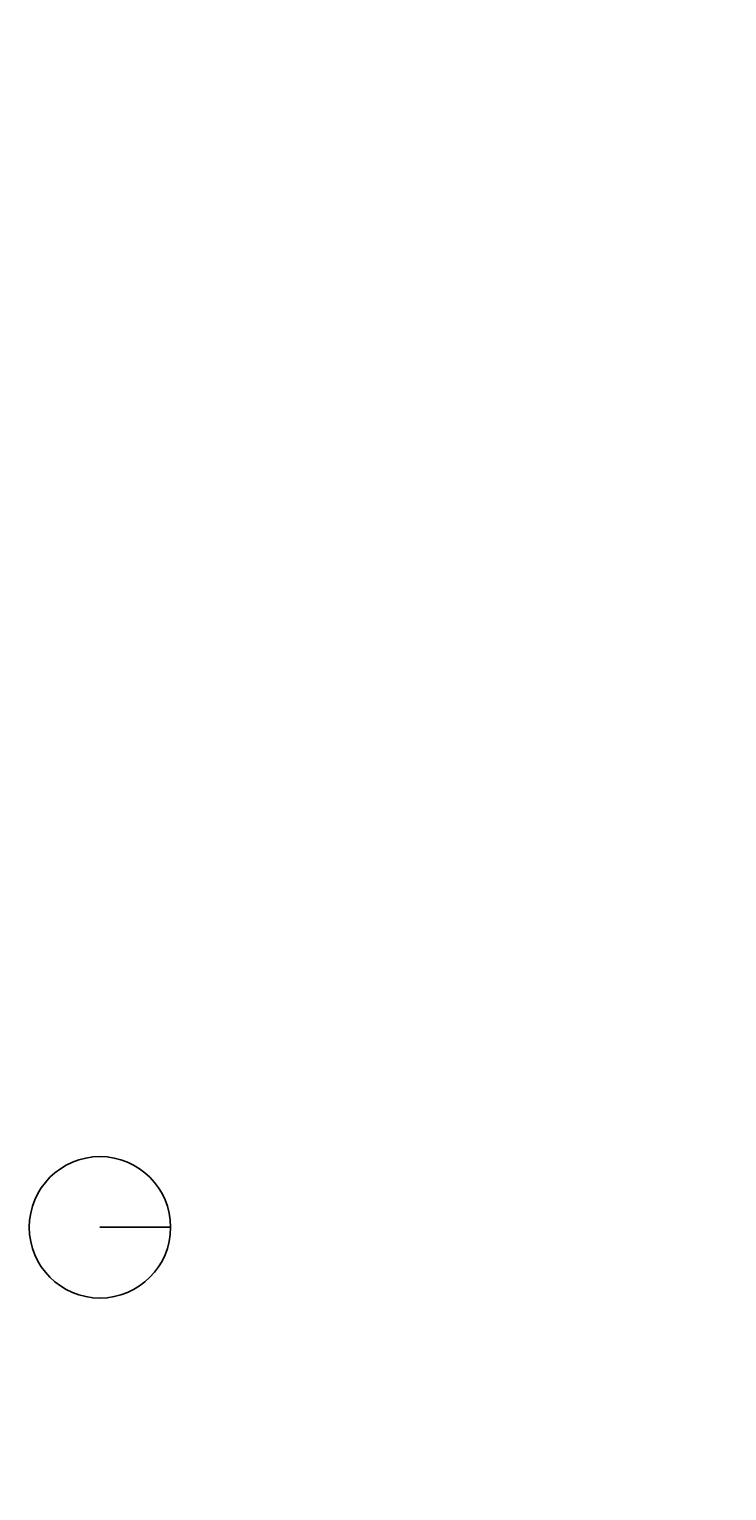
# Model space of a CAD drawing. Extents: x -287416 to 4934791, y -504132 to 1826789.
# Tile 82 of 132: x -8397 to 74437, y -31285 to 142281. Entities that reach past the tile are written whole.
import ezdxf

# ---------------------------------------------------------------- set-up
doc = ezdxf.new("R2010")
doc.units = 0
doc.header["$LTSCALE"] = 800
doc.header["$MEASUREMENT"] = 0
doc.layers.add('T', color=3, linetype='CONTINUOUS', lineweight=15)
doc.layers.add('WALL', color=6, linetype='CONTINUOUS')
doc.styles.add('ROMANC', font='romanc')
doc.styles.add('S3', font='ROMANS1.SHX', dxfattribs={"width": 0.8})

msp = doc.modelspace()

# ---------------------------------------------------------------- linework, layer by layer
at = {"layer": 'WALL'}
msp.add_line((0, 0), (8396.8, 0), dxfattribs=at)
msp.add_circle((0, 0), 8396.8, dxfattribs=at)

# ---------------------------------------------------------------- texts
at = {"layer": 'T', "char_height": 400, "attachment_point": 1, "rotation": 90, "style": 'ROMANC'}
for insert in [(70696.3, -154534.2), (70696.3, -299576.8)]:
    msp.add_mtext_dynamic_manual_height_columns('\\pi110.05;SOOT BLOWER MCC ON \\P\\pi605.28;RAISED CHEQUERED \\P\\pi1643.4;PLATE FLOOR', width=7496.283, gutter_width=2000, heights=[0], dxfattribs=dict(at, insert=insert))
at = {"layer": 'T', "attachment_point": 1, "rotation": 90, "style": 'S3'}
for s, insert, char_height, width in [('\\pi-403.57;SLIDING \\P\\pi-546.43;SUPPORT', (49739.8, 163329.5), 250, 250), ('\\pi-484.29;SLIDING \\P\\pi-655.71;SUPPORT', (33676.2, 169174.8), 300, 300)]:
    msp.add_mtext(s, dxfattribs=dict(at, insert=insert, char_height=char_height, width=width))

doc.saveas('drawing.dxf')
